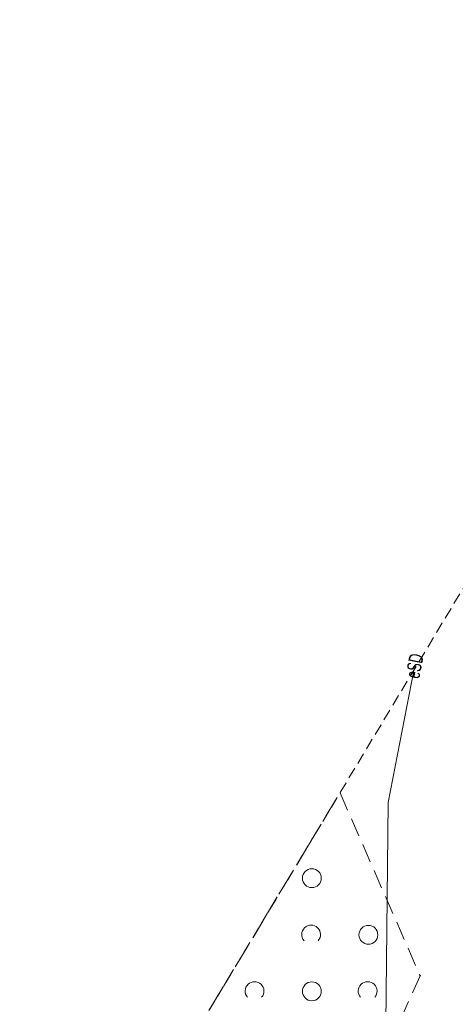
# Model space of a CAD drawing. Header units: metres. Extents: x 6541766 to 6542178, y 5894743 to 5895314.
# Tile 16 of 77: x 6541810 to 6541833, y 5895080 to 5895132. Entities that reach past the tile are written whole.
import ezdxf
from ezdxf.enums import TextEntityAlignment as Align

# ---------------------------------------------------------------- set-up
doc = ezdxf.new("R2010")
doc.units = ezdxf.units.M
doc.linetypes.add('1.0_0.5', pattern=[1.5, 1, -0.5])
doc.linetypes.add('2', pattern=[0.9, 0.6, -0.3])
doc.layers.add('_dr_ścieki kd', color=36, linetype='Continuous', lineweight=30)
doc.layers.add('IE - podklad', color=8, linetype='Continuous', lineweight=9)
for name, color, linetype in [('przewód elektroenergetyczny podziemny', 7, 'Continuous'), ('przewód elektroenergetyczny podziemny-Atr1', 7, 'Continuous'), ('zadrzewienie  zakrzewienie', 7, 'Continuous'), ('Zakres', 7, 'Continuous')]:
    doc.layers.add(name, color=color, linetype=linetype)

# ---------------------------------------------------------------- blocks, each defined once
blk = doc.blocks.new('blok - sanitarne pzt chelmza ng')
at = {"layer": 'przewód elektroenergetyczny podziemny', "color": 1, "linetype": 'Continuous', "lineweight": 9}
for p, q in [((6542331.119, 5895097.249), (6542329.77, 5895090.24)), ((6542329.77, 5895090.24), (6542329.64, 5895078.48))]:
    blk.add_line(p, q, dxfattribs=at)
at = {"layer": 'przewód elektroenergetyczny podziemny-Atr1', "color": 1, "lineweight": 9, "width": 0.667}
blk.add_text('eSD', height=0.75, rotation=79.104, dxfattribs=at).set_placement((6542331.04, 5895096.85), align=Align.MIDDLE_LEFT)
blk = doc.blocks.new('blok - podklad szary rfqfqw')
at = {"color": 8, "linetype": 'Continuous', "lineweight": 9}
for centre in [(6541825.716, 5895086.226), (6541828.716, 5895083.226), (6541825.716, 5895080.226)]:
    blk.add_circle(centre, 0.5, dxfattribs=at)
for centre in [(6541825.674, 5895083.237), (6541822.674, 5895080.237), (6541828.674, 5895080.237)]:
    blk.add_arc(centre, 0.5, 318.85, 221.162, dxfattribs=at)
at = {"color": 8, "linetype": 'Continuous', "lineweight": 9, "extrusion": (0, 0, -1)}
for points in [[(-6541831.428, 5895081.018), (-6541831.428, 5895081.082), (-6541831.415, 5895081.05)], [(-6541831.428, 5895081.082), (-6541831.46, 5895081.005), (-6541831.46, 5895081.095)], [(-6541831.428, 5895081.082), (-6541831.428, 5895081.018), (-6541831.46, 5895081.005)], [(-6541831.46, 5895081.095), (-6541831.46, 5895081.005), (-6541831.492, 5895081.018)], [(-6541831.46, 5895081.095), (-6541831.492, 5895081.018), (-6541831.492, 5895081.082)], [(-6541831.492, 5895081.082), (-6541831.492, 5895081.018), (-6541831.505, 5895081.05)]]:
    blk.add_solid(points, dxfattribs=at)
at = {"layer": 'zadrzewienie  zakrzewienie', "color": 8, "linetype": '1.0_0.5', "lineweight": 9}
for p, q in [((6541810.21, 5895062.53), (6541827.21, 5895090.76)), ((6541827.21, 5895090.76), (6541831.46, 5895081.05)), ((6541831.46, 5895081.05), (6541826.92, 5895070.9))]:
    blk.add_line(p, q, dxfattribs=at)
at = {"layer": 'Zakres', "color": 8, "linetype": '2', "lineweight": 9}
blk.add_line((6541870.71, 5895162.99), (6541810.21, 5895062.53), dxfattribs=at)
blk.add_line((6541870.71, 5895162.99), (6541810.21, 5895062.53), dxfattribs=at)
blk.add_line((6541870.71, 5895162.99), (6541810.21, 5895062.53), dxfattribs=at)
blk.add_line((6541870.71, 5895162.99), (6541810.21, 5895062.53), dxfattribs=at)

msp = doc.modelspace()

# ---------------------------------------------------------------- block references
at = {"layer": '_dr_ścieki kd', "lineweight": 9}
msp.add_blockref('blok - sanitarne pzt chelmza ng', (-500, 0), dxfattribs=at)
at = {"layer": 'IE - podklad'}
msp.add_blockref('blok - podklad szary rfqfqw', (0, 0), dxfattribs=at)

doc.saveas('drawing.dxf')
